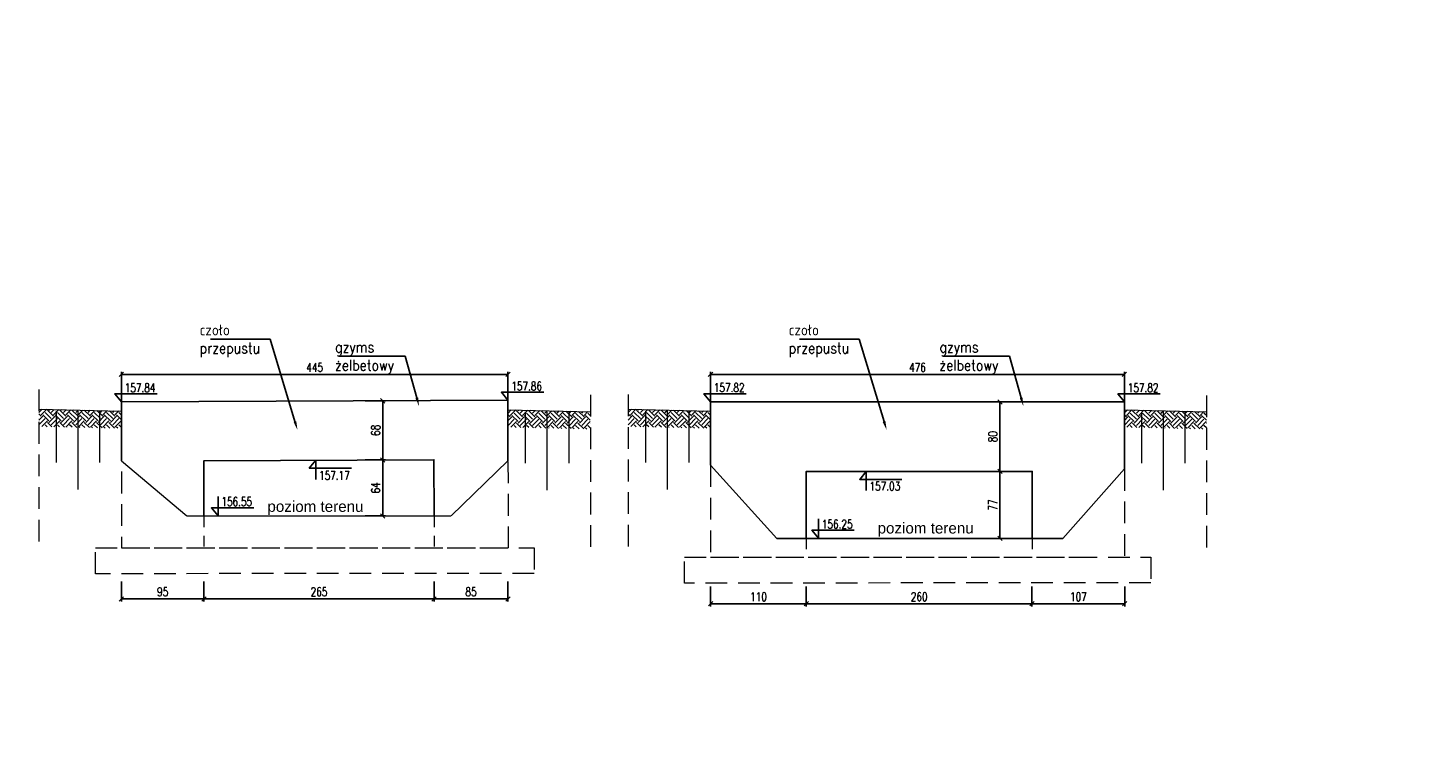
# Model space of a CAD drawing. Header units: metres. Extents: x 0 to 7483564, y 0 to 5680766.
# Tile 20 of 34: x 7482708.76 to 7482724.87, y 5680536.07 to 5680544.43. Entities that reach past the tile are written whole.
import ezdxf
from ezdxf import colors
from ezdxf.entities.mleader import LeaderData, LeaderLine
from ezdxf.enums import TextEntityAlignment as Align
from ezdxf.math import Vec2, Vec3

# ---------------------------------------------------------------- set-up
doc = ezdxf.new("R2010")
doc.units = ezdxf.units.M
doc.header["$PDSIZE"] = 1
doc.linetypes.add('DGN Style 4', pattern=[0.051488, 0.025744, -0.012872, 0, -0.012872])
doc.linetypes.add('HIDDEN', pattern=[0.375, 0.25, -0.125])
for name, color, linetype in [('__STYL_RZĘDNE', 4, 'Continuous'), ('_STYL_KONS_', 4, 'Continuous'), ('_STYL_OPISY', 7, 'Continuous'), ('_STYL_WYMIARY', 7, 'Continuous')]:
    doc.layers.add(name, color=color, linetype=linetype)
for name, color, linetype, lineweight in [('_STYL_HATCH', 7, 'Continuous', 0), ('_STYL_KONS_CIENKIE', 5, 'Continuous', 0), ('_STYL_OPIS', 7, 'Continuous', 0), ('_STYL_TEREN', 4, 'Continuous', 0), ('Osie', 7, 'DGN Style 4', 0)]:
    doc.layers.add(name, color=color, linetype=linetype, lineweight=lineweight)
doc.styles.add('opis_1_50cm', font='arial.ttf', dxfattribs={"height": 12.5})
doc.styles.add('Romans', font='Romans.shx', dxfattribs={"width": 0.75})
doc.styles.get("Standard").update_dxf_attribs({"font": 'romans.shx', "width": 0.75})
doc.dimstyles.new('1-50', dxfattribs={"dimscale": 0.05, "dimtxt": 2, "dimasz": 1, "dimexe": 0.625, "dimexo": 0.625, "dimtad": 1, "dimdec": 0, "dimlfac": 100, "dimzin": 1, "dimtxsty": 'Standard', "dimblk": 'OBLIQUE', "dimcen": 1, "dimclrd": 256, "dimclre": 256, "dimclrt": 4, "dimadec": 0, "dimazin": 0, "dimtfac": 1, "dimtdec": 0, "dimtmove": 1, "dimatfit": 2, "dimfxl": 0, "dimtzin": 1, "dimarcsym": 0})

# ---------------------------------------------------------------- blocks, each defined once
blk = doc.blocks.new('_Oblique')
at = {"color": 0, "linetype": 'ByBlock', "lineweight": -2}
blk.add_line((-0.5, -0.5), (0.5, 0.5), dxfattribs=at)
blk = doc.blocks.new('*D24')
at = {"layer": '_STYL_WYMIARY', "lineweight": -2, "transparency": 16777216}
for p, q in [((7482713.433, 5680538.063), (7482713.433, 5680537.832)), ((7482714.283, 5680538.063), (7482714.283, 5680537.832)), ((7482713.433, 5680537.863), (7482714.283, 5680537.863))]:
    blk.add_line(p, q, dxfattribs=at)
at = {"layer": 'Defpoints', "color": 0, "transparency": 16777216}
for p in [(7482713.433, 5680538.117), (7482714.283, 5680538.104), (7482714.283, 5680537.863)]:
    blk.add_point(p, dxfattribs=at)
at = {"layer": '_STYL_WYMIARY', "lineweight": -2, "transparency": 16777216, "xscale": 0.05, "yscale": 0.05, "zscale": 0.05, "rotation": 180}
blk.add_blockref('_Oblique', (7482713.433, 5680537.863), dxfattribs=at)
at = {"layer": '_STYL_WYMIARY', "lineweight": -2, "transparency": 16777216, "xscale": 0.05, "yscale": 0.05, "zscale": 0.05}
blk.add_blockref('_Oblique', (7482714.283, 5680537.863), dxfattribs=at)
at = {"layer": '_STYL_WYMIARY', "color": 4, "transparency": 16777216, "insert": (7482713.858, 5680537.945), "char_height": 0.1, "attachment_point": 5}
blk.add_mtext('85', dxfattribs=at)
blk = doc.blocks.new('*D25')
at = {"layer": '_STYL_WYMIARY', "lineweight": -2, "transparency": 16777216}
for p, q in [((7482710.783, 5680538.032), (7482710.783, 5680537.832)), ((7482713.433, 5680538.032), (7482713.433, 5680537.832)), ((7482710.783, 5680537.863), (7482713.433, 5680537.863))]:
    blk.add_line(p, q, dxfattribs=at)
at = {"layer": 'Defpoints', "color": 0, "transparency": 16777216}
for p in [(7482710.783, 5680538.063), (7482713.433, 5680538.063), (7482713.433, 5680537.863)]:
    blk.add_point(p, dxfattribs=at)
at = {"layer": '_STYL_WYMIARY', "lineweight": -2, "transparency": 16777216, "xscale": 0.05, "yscale": 0.05, "zscale": 0.05, "rotation": 180}
blk.add_blockref('_Oblique', (7482710.783, 5680537.863), dxfattribs=at)
at = {"layer": '_STYL_WYMIARY', "lineweight": -2, "transparency": 16777216, "xscale": 0.05, "yscale": 0.05, "zscale": 0.05}
blk.add_blockref('_Oblique', (7482713.433, 5680537.863), dxfattribs=at)
at = {"layer": '_STYL_WYMIARY', "color": 4, "transparency": 16777216, "insert": (7482712.108, 5680537.945), "char_height": 0.1, "attachment_point": 5}
blk.add_mtext('265', dxfattribs=at)
blk = doc.blocks.new('*D26')
at = {"layer": '_STYL_WYMIARY', "lineweight": -2, "transparency": 16777216}
for p, q in [((7482709.834, 5680538.063), (7482709.834, 5680537.832)), ((7482710.783, 5680538.063), (7482710.783, 5680537.832)), ((7482709.834, 5680537.863), (7482710.783, 5680537.863))]:
    blk.add_line(p, q, dxfattribs=at)
at = {"layer": 'Defpoints', "color": 0, "transparency": 16777216}
for p in [(7482709.834, 5680538.117), (7482710.783, 5680538.104), (7482710.783, 5680537.863)]:
    blk.add_point(p, dxfattribs=at)
at = {"layer": '_STYL_WYMIARY', "lineweight": -2, "transparency": 16777216, "xscale": 0.05, "yscale": 0.05, "zscale": 0.05, "rotation": 180}
blk.add_blockref('_Oblique', (7482709.834, 5680537.863), dxfattribs=at)
at = {"layer": '_STYL_WYMIARY', "lineweight": -2, "transparency": 16777216, "xscale": 0.05, "yscale": 0.05, "zscale": 0.05}
blk.add_blockref('_Oblique', (7482710.783, 5680537.863), dxfattribs=at)
at = {"layer": '_STYL_WYMIARY', "color": 4, "transparency": 16777216, "insert": (7482710.309, 5680537.945), "char_height": 0.1, "attachment_point": 5}
blk.add_mtext('95', dxfattribs=at)
blk = doc.blocks.new('*D27')
at = {"layer": '_STYL_WYMIARY', "lineweight": -2, "transparency": 16777216}
for p, q in [((7482712.641, 5680540.141), (7482712.872, 5680540.141)), ((7482712.841, 5680539.461), (7482712.841, 5680540.141)), ((7482712.641, 5680539.461), (7482712.872, 5680539.461))]:
    blk.add_line(p, q, dxfattribs=at)
at = {"layer": 'Defpoints', "color": 0, "transparency": 16777216}
for p in [(7482712.6, 5680540.141), (7482712.841, 5680540.141), (7482712.607, 5680539.461)]:
    blk.add_point(p, dxfattribs=at)
at = {"layer": '_STYL_WYMIARY', "lineweight": -2, "transparency": 16777216, "xscale": 0.05, "yscale": 0.05, "zscale": 0.05}
for p, rotation in [((7482712.841, 5680540.141), 90), ((7482712.841, 5680539.461), 270)]:
    blk.add_blockref('_Oblique', p, dxfattribs=dict(at, rotation=rotation))
at = {"layer": '_STYL_WYMIARY', "color": 4, "transparency": 16777216, "insert": (7482712.76, 5680539.801), "char_height": 0.1, "attachment_point": 5, "rotation": 90}
blk.add_mtext('68', dxfattribs=at)
blk = doc.blocks.new('*D28')
at = {"layer": '_STYL_WYMIARY', "lineweight": -2, "transparency": 16777216}
for p, q in [((7482712.641, 5680539.461), (7482712.872, 5680539.461)), ((7482712.841, 5680538.818), (7482712.841, 5680539.461)), ((7482712.641, 5680538.818), (7482712.872, 5680538.818))]:
    blk.add_line(p, q, dxfattribs=at)
at = {"layer": 'Defpoints', "color": 0, "transparency": 16777216}
for p in [(7482712.6, 5680539.461), (7482712.841, 5680539.461), (7482712.607, 5680538.818)]:
    blk.add_point(p, dxfattribs=at)
at = {"layer": '_STYL_WYMIARY', "lineweight": -2, "transparency": 16777216, "xscale": 0.05, "yscale": 0.05, "zscale": 0.05}
for p, rotation in [((7482712.841, 5680539.461), 90), ((7482712.841, 5680538.818), 270)]:
    blk.add_blockref('_Oblique', p, dxfattribs=dict(at, rotation=rotation))
at = {"layer": '_STYL_WYMIARY', "color": 4, "transparency": 16777216, "insert": (7482712.76, 5680539.14), "char_height": 0.1, "attachment_point": 5, "rotation": 90}
blk.add_mtext('64', dxfattribs=at)
blk = doc.blocks.new('*D29')
at = {"layer": '_STYL_WYMIARY', "lineweight": -2, "transparency": 16777216}
for p, q in [((7482709.833, 5680540.255), (7482709.833, 5680540.476)), ((7482714.283, 5680540.445), (7482709.833, 5680540.445)), ((7482714.283, 5680540.245), (7482714.283, 5680540.476))]:
    blk.add_line(p, q, dxfattribs=at)
at = {"layer": 'Defpoints', "color": 0, "transparency": 16777216}
for p in [(7482709.833, 5680540.445), (7482709.833, 5680540.224), (7482714.283, 5680540.16)]:
    blk.add_point(p, dxfattribs=at)
at = {"layer": '_STYL_WYMIARY', "lineweight": -2, "transparency": 16777216, "xscale": 0.05, "yscale": 0.05, "zscale": 0.05, "rotation": 180}
blk.add_blockref('_Oblique', (7482709.833, 5680540.445), dxfattribs=at)
at = {"layer": '_STYL_WYMIARY', "lineweight": -2, "transparency": 16777216, "xscale": 0.05, "yscale": 0.05, "zscale": 0.05}
blk.add_blockref('_Oblique', (7482714.283, 5680540.445), dxfattribs=at)
at = {"layer": '_STYL_WYMIARY', "color": 4, "transparency": 16777216, "insert": (7482712.058, 5680540.526), "char_height": 0.1, "attachment_point": 5}
blk.add_mtext('445', dxfattribs=at)
blk = doc.blocks.new('*D30')
at = {"layer": '_STYL_WYMIARY', "lineweight": -2, "transparency": 16777216}
for p, q in [((7482720.314, 5680538.007), (7482720.314, 5680537.776)), ((7482721.381, 5680538.007), (7482721.381, 5680537.776)), ((7482720.314, 5680537.807), (7482721.381, 5680537.807))]:
    blk.add_line(p, q, dxfattribs=at)
at = {"layer": 'Defpoints', "color": 0, "transparency": 16777216}
for p in [(7482720.314, 5680538.06), (7482721.381, 5680538.048), (7482721.381, 5680537.807)]:
    blk.add_point(p, dxfattribs=at)
at = {"layer": '_STYL_WYMIARY', "lineweight": -2, "transparency": 16777216, "xscale": 0.05, "yscale": 0.05, "zscale": 0.05, "rotation": 180}
blk.add_blockref('_Oblique', (7482720.314, 5680537.807), dxfattribs=at)
at = {"layer": '_STYL_WYMIARY', "lineweight": -2, "transparency": 16777216, "xscale": 0.05, "yscale": 0.05, "zscale": 0.05}
blk.add_blockref('_Oblique', (7482721.381, 5680537.807), dxfattribs=at)
at = {"layer": '_STYL_WYMIARY', "color": 4, "transparency": 16777216, "insert": (7482720.848, 5680537.888), "char_height": 0.1, "attachment_point": 5}
blk.add_mtext('107', dxfattribs=at)
blk = doc.blocks.new('*D31')
at = {"layer": '_STYL_WYMIARY', "lineweight": -2, "transparency": 16777216}
for p, q in [((7482717.717, 5680537.976), (7482717.717, 5680537.776)), ((7482720.314, 5680537.976), (7482720.314, 5680537.776)), ((7482717.717, 5680537.807), (7482720.314, 5680537.807))]:
    blk.add_line(p, q, dxfattribs=at)
at = {"layer": 'Defpoints', "color": 0, "transparency": 16777216}
for p in [(7482717.717, 5680538.007), (7482720.314, 5680538.007), (7482720.314, 5680537.807)]:
    blk.add_point(p, dxfattribs=at)
at = {"layer": '_STYL_WYMIARY', "lineweight": -2, "transparency": 16777216, "xscale": 0.05, "yscale": 0.05, "zscale": 0.05, "rotation": 180}
blk.add_blockref('_Oblique', (7482717.717, 5680537.807), dxfattribs=at)
at = {"layer": '_STYL_WYMIARY', "lineweight": -2, "transparency": 16777216, "xscale": 0.05, "yscale": 0.05, "zscale": 0.05}
blk.add_blockref('_Oblique', (7482720.314, 5680537.807), dxfattribs=at)
at = {"layer": '_STYL_WYMIARY', "color": 4, "transparency": 16777216, "insert": (7482719.016, 5680537.888), "char_height": 0.1, "attachment_point": 5}
blk.add_mtext('260', dxfattribs=at)
blk = doc.blocks.new('*D32')
at = {"layer": '_STYL_WYMIARY', "lineweight": -2, "transparency": 16777216}
for p, q in [((7482716.615, 5680538.007), (7482716.615, 5680537.776)), ((7482717.717, 5680538.007), (7482717.717, 5680537.776)), ((7482716.615, 5680537.807), (7482717.717, 5680537.807))]:
    blk.add_line(p, q, dxfattribs=at)
at = {"layer": 'Defpoints', "color": 0, "transparency": 16777216}
for p in [(7482716.615, 5680538.06), (7482717.717, 5680538.048), (7482717.717, 5680537.807)]:
    blk.add_point(p, dxfattribs=at)
at = {"layer": '_STYL_WYMIARY', "lineweight": -2, "transparency": 16777216, "xscale": 0.05, "yscale": 0.05, "zscale": 0.05, "rotation": 180}
blk.add_blockref('_Oblique', (7482716.615, 5680537.807), dxfattribs=at)
at = {"layer": '_STYL_WYMIARY', "lineweight": -2, "transparency": 16777216, "xscale": 0.05, "yscale": 0.05, "zscale": 0.05}
blk.add_blockref('_Oblique', (7482717.717, 5680537.807), dxfattribs=at)
at = {"layer": '_STYL_WYMIARY', "color": 4, "transparency": 16777216, "insert": (7482717.166, 5680537.888), "char_height": 0.1, "attachment_point": 5}
blk.add_mtext('110', dxfattribs=at)
blk = doc.blocks.new('*D33')
at = {"layer": '_STYL_WYMIARY', "lineweight": -2, "transparency": 16777216}
for p, q in [((7482719.746, 5680540.128), (7482719.977, 5680540.128)), ((7482719.946, 5680539.329), (7482719.946, 5680540.128)), ((7482719.752, 5680539.329), (7482719.977, 5680539.329))]:
    blk.add_line(p, q, dxfattribs=at)
at = {"layer": 'Defpoints', "color": 0, "transparency": 16777216}
for p in [(7482719.705, 5680540.128), (7482719.946, 5680540.128), (7482719.72, 5680539.329)]:
    blk.add_point(p, dxfattribs=at)
at = {"layer": '_STYL_WYMIARY', "lineweight": -2, "transparency": 16777216, "xscale": 0.05, "yscale": 0.05, "zscale": 0.05}
for p, rotation in [((7482719.946, 5680540.128), 90), ((7482719.946, 5680539.329), 270)]:
    blk.add_blockref('_Oblique', p, dxfattribs=dict(at, rotation=rotation))
at = {"layer": '_STYL_WYMIARY', "color": 4, "transparency": 16777216, "insert": (7482719.864, 5680539.728), "char_height": 0.1, "attachment_point": 5, "rotation": 90}
blk.add_mtext('80', dxfattribs=at)
blk = doc.blocks.new('*D34')
at = {"layer": '_STYL_WYMIARY', "lineweight": -2, "transparency": 16777216}
for p, q in [((7482719.746, 5680539.33), (7482719.977, 5680539.33)), ((7482719.946, 5680538.559), (7482719.946, 5680539.33)), ((7482719.768, 5680538.559), (7482719.977, 5680538.559))]:
    blk.add_line(p, q, dxfattribs=at)
at = {"layer": 'Defpoints', "color": 0, "transparency": 16777216}
for p in [(7482719.705, 5680539.33), (7482719.946, 5680539.33), (7482719.737, 5680538.559)]:
    blk.add_point(p, dxfattribs=at)
at = {"layer": '_STYL_WYMIARY', "lineweight": -2, "transparency": 16777216, "xscale": 0.05, "yscale": 0.05, "zscale": 0.05}
for p, rotation in [((7482719.946, 5680539.33), 90), ((7482719.946, 5680538.559), 270)]:
    blk.add_blockref('_Oblique', p, dxfattribs=dict(at, rotation=rotation))
at = {"layer": '_STYL_WYMIARY', "color": 4, "transparency": 16777216, "insert": (7482719.864, 5680538.944), "char_height": 0.1, "attachment_point": 5, "rotation": 90}
blk.add_mtext('77', dxfattribs=at)
blk = doc.blocks.new('*D35')
at = {"layer": '_STYL_WYMIARY', "lineweight": -2, "transparency": 16777216}
for p, q in [((7482716.614, 5680540.255), (7482716.614, 5680540.476)), ((7482721.378, 5680540.445), (7482716.614, 5680540.445)), ((7482721.378, 5680540.245), (7482721.378, 5680540.476))]:
    blk.add_line(p, q, dxfattribs=at)
at = {"layer": 'Defpoints', "color": 0, "transparency": 16777216}
for p in [(7482716.614, 5680540.445), (7482716.614, 5680540.224), (7482721.378, 5680540.151)]:
    blk.add_point(p, dxfattribs=at)
at = {"layer": '_STYL_WYMIARY', "lineweight": -2, "transparency": 16777216, "xscale": 0.05, "yscale": 0.05, "zscale": 0.05, "rotation": 180}
blk.add_blockref('_Oblique', (7482716.614, 5680540.445), dxfattribs=at)
at = {"layer": '_STYL_WYMIARY', "lineweight": -2, "transparency": 16777216, "xscale": 0.05, "yscale": 0.05, "zscale": 0.05}
blk.add_blockref('_Oblique', (7482721.378, 5680540.445), dxfattribs=at)
at = {"layer": '_STYL_WYMIARY', "color": 4, "transparency": 16777216, "insert": (7482718.996, 5680540.526), "char_height": 0.1, "attachment_point": 5}
blk.add_mtext('476', dxfattribs=at)

msp = doc.modelspace()

# ---------------------------------------------------------------- hatches: boundary and pattern name
at = {"layer": '_STYL_HATCH', "transparency": 33554687}
h = msp.add_hatch(dxfattribs=at)
h.set_pattern_fill('EARTH', color=256, scale=0.4, angle=45)
h.set_pattern_definition([(45, (7482827.13922, 5680630.49073), (1e-17, 0.141421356), [0.1, -0.1]), (45, (7482827.1127, 5680630.51725), (1e-17, 0.141421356), [0.1, -0.1]), (45, (7482827.08619, 5680630.54376), (1e-17, 0.141421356), [0.1, -0.1]), (135, (7482827.08619, 5680630.56144), (-0.141421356, 3e-17), [0.1, -0.1]), (135, (7482827.1127, 5680630.58796), (-0.141421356, 3e-17), [0.1, -0.1]), (135, (7482827.13922, 5680630.61447), (-0.141421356, 3e-17), [0.1, -0.1])])
h.paths.add_polyline_path([(7482709.831, 5680540.024), (7482708.884, 5680540.046), (7482708.884, 5680539.846), (7482709.831, 5680539.824)])
h = msp.add_hatch(dxfattribs=at)
h.set_pattern_fill('EARTH', color=256, scale=0.4, angle=45)
h.set_pattern_definition([(45, (7482832.53819, 5680630.48264), (1e-17, 0.141421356), [0.1, -0.1]), (45, (7482832.51167, 5680630.50916), (1e-17, 0.141421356), [0.1, -0.1]), (45, (7482832.48516, 5680630.53567), (1e-17, 0.141421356), [0.1, -0.1]), (135, (7482832.48516, 5680630.55335), (-0.141421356, 3e-17), [0.1, -0.1]), (135, (7482832.51167, 5680630.57987), (-0.141421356, 3e-17), [0.1, -0.1]), (135, (7482832.53819, 5680630.60638), (-0.141421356, 3e-17), [0.1, -0.1])])
h.paths.add_polyline_path([(7482715.23, 5680540.016), (7482714.283, 5680540.038), (7482714.283, 5680539.838), (7482715.23, 5680539.816)])
h = msp.add_hatch(dxfattribs=at)
h.set_pattern_fill('EARTH', color=256, scale=0.4, angle=45)
h.set_pattern_definition([(45, (7482833.92008, 5680630.49073), (1e-17, 0.141421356), [0.1, -0.1]), (45, (7482833.89356, 5680630.51725), (1e-17, 0.141421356), [0.1, -0.1]), (45, (7482833.86705, 5680630.54376), (1e-17, 0.141421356), [0.1, -0.1]), (135, (7482833.86705, 5680630.56144), (-0.141421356, 3e-17), [0.1, -0.1]), (135, (7482833.89356, 5680630.58796), (-0.141421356, 3e-17), [0.1, -0.1]), (135, (7482833.92008, 5680630.61447), (-0.141421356, 3e-17), [0.1, -0.1])])
h.paths.add_polyline_path([(7482716.612, 5680540.024), (7482715.665, 5680540.046), (7482715.665, 5680539.846), (7482716.612, 5680539.824)])
h = msp.add_hatch(dxfattribs=at)
h.set_pattern_fill('EARTH', color=256, scale=0.4, angle=45)
h.set_pattern_definition([(45, (7482839.62905, 5680630.48264), (1e-17, 0.141421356), [0.1, -0.1]), (45, (7482839.60253, 5680630.50916), (1e-17, 0.141421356), [0.1, -0.1]), (45, (7482839.57602, 5680630.53567), (1e-17, 0.141421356), [0.1, -0.1]), (135, (7482839.57602, 5680630.55335), (-0.141421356, 3e-17), [0.1, -0.1]), (135, (7482839.60253, 5680630.57987), (-0.141421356, 3e-17), [0.1, -0.1]), (135, (7482839.62905, 5680630.60638), (-0.141421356, 3e-17), [0.1, -0.1])])
h.paths.add_polyline_path([(7482722.321, 5680540.016), (7482721.378, 5680540.038), (7482721.378, 5680539.838), (7482722.321, 5680539.816)])

# ---------------------------------------------------------------- linework, layer by layer
at = {"layer": '__STYL_RZĘDNE', "color": 4}
for points in [[(7482709.833, 5680540.35), (7482709.833, 5680540.128), (7482709.757, 5680540.22), (7482710.244, 5680540.22)], [(7482714.283, 5680540.37), (7482714.283, 5680540.148), (7482714.207, 5680540.24), (7482714.694, 5680540.24)], [(7482716.614, 5680540.352), (7482716.614, 5680540.13), (7482716.538, 5680540.222), (7482717.025, 5680540.222)], [(7482721.378, 5680540.35), (7482721.378, 5680540.128), (7482721.303, 5680540.22), (7482721.789, 5680540.22)], [(7482712.07, 5680539.236), (7482712.07, 5680539.458), (7482711.995, 5680539.367), (7482712.481, 5680539.367)], [(7482718.407, 5680539.108), (7482718.407, 5680539.33), (7482718.331, 5680539.238), (7482718.817, 5680539.238)], [(7482710.946, 5680539.04), (7482710.946, 5680538.818), (7482710.87, 5680538.91), (7482711.357, 5680538.91)], [(7482717.857, 5680538.782), (7482717.857, 5680538.56), (7482717.781, 5680538.652), (7482718.268, 5680538.652)]]:
    msp.add_lwpolyline(points, dxfattribs=at)
at = {"layer": '_STYL_KONS_'}
for p, q in [((7482709.833, 5680540.128), (7482714.283, 5680540.148)), ((7482709.833, 5680540.128), (7482709.833, 5680539.452)), ((7482714.283, 5680540.148), (7482714.283, 5680539.452)), ((7482716.614, 5680540.128), (7482721.378, 5680540.128)), ((7482716.614, 5680540.128), (7482716.614, 5680539.4)), ((7482721.378, 5680540.128), (7482721.378, 5680539.357)), ((7482717.377, 5680538.559), (7482720.671, 5680538.559))]:
    msp.add_line(p, q, dxfattribs=at)
at = {"layer": '_STYL_KONS_', "flags": 128}
for points in [[(7482710.783, 5680538.814), (7482710.783, 5680539.452), (7482713.43, 5680539.464), (7482713.433, 5680538.818)], [(7482717.717, 5680538.559), (7482717.717, 5680539.33), (7482720.317, 5680539.33), (7482720.317, 5680538.559)]]:
    msp.add_lwpolyline(points, dxfattribs=at)
at = {"layer": '_STYL_KONS_CIENKIE', "linetype": 'HIDDEN', "ltscale": 0.5}
for p, q in [((7482710.783, 5680538.814), (7482710.783, 5680538.452)), ((7482713.433, 5680538.814), (7482713.433, 5680538.452)), ((7482717.717, 5680538.559), (7482717.717, 5680538.343)), ((7482720.317, 5680538.559), (7482720.317, 5680538.355))]:
    msp.add_line(p, q, dxfattribs=at)
at = {"layer": '_STYL_KONS_CIENKIE', "linetype": 'HIDDEN'}
for points in [[(7482709.834, 5680539.327), (7482709.834, 5680538.452), (7482714.286, 5680538.452)], [(7482714.283, 5680539.445), (7482714.284, 5680538.452)], [(7482716.615, 5680539.4), (7482716.615, 5680538.344), (7482721.066, 5680538.344)], [(7482721.378, 5680539.357), (7482721.378, 5680538.344)]]:
    msp.add_lwpolyline(points, dxfattribs=at)
for points in [[(7482709.534, 5680538.452), (7482714.584, 5680538.452), (7482714.584, 5680538.156), (7482709.534, 5680538.152)], [(7482716.315, 5680538.344), (7482721.681, 5680538.344), (7482721.681, 5680538.048), (7482716.315, 5680538.044)]]:
    msp.add_lwpolyline(points, close=True, dxfattribs=at)
at = {"layer": '_STYL_TEREN', "color": 3}
for p, q in [((7482708.884, 5680540.046), (7482709.833, 5680540.024)), ((7482714.283, 5680540.038), (7482715.232, 5680540.016)), ((7482715.665, 5680540.046), (7482716.614, 5680540.024)), ((7482721.378, 5680540.038), (7482722.323, 5680540.016))]:
    msp.add_line(p, q, dxfattribs=at)
at = {"layer": '_STYL_TEREN', "color": 5}
for p, q in [((7482709.083, 5680540.024), (7482709.083, 5680539.431)), ((7482709.333, 5680540.024), (7482709.333, 5680539.122)), ((7482709.583, 5680540.024), (7482709.583, 5680539.431)), ((7482714.482, 5680540.016), (7482714.482, 5680539.423)), ((7482714.732, 5680540.016), (7482714.732, 5680539.114)), ((7482714.982, 5680540.016), (7482714.982, 5680539.423)), ((7482715.864, 5680540.024), (7482715.864, 5680539.431)), ((7482716.114, 5680540.024), (7482716.114, 5680539.122)), ((7482716.364, 5680540.024), (7482716.364, 5680539.431)), ((7482721.573, 5680540.016), (7482721.573, 5680539.423)), ((7482721.823, 5680540.016), (7482721.823, 5680539.114)), ((7482722.073, 5680540.016), (7482722.073, 5680539.423))]:
    msp.add_line(p, q, dxfattribs=at)
at = {"layer": '_STYL_TEREN'}
for p, q in [((7482709.833, 5680539.452), (7482710.587, 5680538.818)), ((7482714.283, 5680539.452), (7482713.629, 5680538.818)), ((7482716.614, 5680539.4), (7482717.377, 5680538.559)), ((7482721.378, 5680539.357), (7482720.671, 5680538.559)), ((7482710.591, 5680538.818), (7482713.625, 5680538.818))]:
    msp.add_line(p, q, dxfattribs=at)
at = {"layer": 'Osie', "color": 7, "linetype": 'HIDDEN'}
for p, q in [((7482708.884, 5680540.273), (7482708.884, 5680538.479)), ((7482715.232, 5680540.21), (7482715.232, 5680538.416)), ((7482715.665, 5680540.215), (7482715.665, 5680538.421)), ((7482722.323, 5680540.204), (7482722.323, 5680538.41))]:
    msp.add_line(p, q, dxfattribs=at)

# ---------------------------------------------------------------- texts
at = {"style": 'opis_1_50cm'}
for p in [(7482711.514, 5680538.864), (7482718.537, 5680538.615)]:
    msp.add_text('poziom terenu', height=0.125, rotation=0, dxfattribs=at).set_placement(p)
at = {"layer": '__STYL_RZĘDNE', "style": 'Romans', "width": 0.75}
for s, p in [('157.84', (7482710.048, 5680540.241)), ('157.86', (7482714.498, 5680540.261)), ('157.82', (7482716.829, 5680540.243)), ('157.82', (7482721.593, 5680540.241)), ('157.17', (7482712.285, 5680539.233)), ('157.03', (7482718.621, 5680539.11)), ('156.55', (7482711.161, 5680538.931)), ('156.25', (7482718.072, 5680538.673))]:
    msp.add_text(s, height=0.1, dxfattribs=at).set_placement(p, align=Align.CENTER)

# ---------------------------------------------------------------- dimensions: what is measured, and where the dimension line sits
at = {"layer": '_STYL_WYMIARY'}
for base, p1, p2, picture, middle in [((7482709.833, 5680540.445), (7482714.283, 5680540.16), (7482709.833, 5680540.224), '*D29', (7482712.058, 5680540.526)), ((7482716.614, 5680540.445), (7482721.378, 5680540.151), (7482716.614, 5680540.224), '*D35', (7482718.996, 5680540.526)), ((7482710.783, 5680537.863), (7482709.834, 5680538.117), (7482710.783, 5680538.104), '*D26', (7482710.309, 5680537.945)), ((7482713.433, 5680537.863), (7482710.783, 5680538.063), (7482713.433, 5680538.063), '*D25', (7482712.108, 5680537.945)), ((7482714.283, 5680537.863), (7482713.433, 5680538.117), (7482714.283, 5680538.104), '*D24', (7482713.858, 5680537.945)), ((7482717.717, 5680537.807), (7482716.615, 5680538.06), (7482717.717, 5680538.048), '*D32', (7482717.166, 5680537.888)), ((7482721.381, 5680537.807), (7482720.314, 5680538.06), (7482721.381, 5680538.048), '*D30', (7482720.848, 5680537.888)), ((7482720.314, 5680537.807), (7482717.717, 5680538.007), (7482720.314, 5680538.007), '*D31', (7482719.016, 5680537.888))]:
    dim = msp.add_linear_dim(base=base, p1=p1, p2=p2, dimstyle='1-50', dxfattribs=at)
    dim.commit()
    dim.dimension.update_dxf_attribs({"geometry": picture, "text_midpoint": middle})
for base, p1, p2, picture, middle in [((7482712.841, 5680540.141), (7482712.607, 5680539.461), (7482712.6, 5680540.141), '*D27', (7482712.76, 5680539.801)), ((7482719.946, 5680540.128), (7482719.72, 5680539.329), (7482719.705, 5680540.128), '*D33', (7482719.864, 5680539.728)), ((7482712.841, 5680539.461), (7482712.607, 5680538.818), (7482712.6, 5680539.461), '*D28', (7482712.76, 5680539.14)), ((7482719.946, 5680539.33), (7482719.737, 5680538.559), (7482719.705, 5680539.33), '*D34', (7482719.864, 5680538.944))]:
    dim = msp.add_linear_dim(base=base, p1=p1, p2=p2, angle=90, dimstyle='1-50', dxfattribs=at)
    dim.commit()
    dim.dimension.update_dxf_attribs({"geometry": picture, "text_midpoint": middle})

# ---------------------------------------------------------------- leaders
at = {"layer": '_STYL_OPIS', "color": 5}
ml = msp.add_multileader_mtext('Standard', dxfattribs=at)
ml.set_content('{\\W0.85;czoło\\Pprzepustu}', color=5, style='Romans')
ml.set_leader_properties()
ml.build(insert=Vec2(0, 0))
ml.multileader.update_dxf_attribs({"text_left_attachment_type": 6, "text_right_attachment_type": 6, "dogleg_length": 0.0368, "arrow_head_size": 0.1})
ctx = ml.context
ctx.base_point, ctx.char_height, ctx.arrow_head_size, ctx.landing_gap_size, ctx.plane_origin = Vec3(7482710.694, 5680540.852), 0.125, 0.1, 0.04, Vec3(7482710.766, 5680540.983)
ctx.left_attachment, ctx.right_attachment = 6, 6
notes = []
notes.append((ctx, [(0, (1, 1, 0), (7482711.544, 5680540.852), (-1, 0), 0.0368, [(0, [(7482711.86, 5680539.807)], 0, [])])]))
ctx.mtext.insert, ctx.mtext.flow_direction = Vec3(7482710.734, 5680541.019), 5
ml = msp.add_multileader_mtext('Standard', dxfattribs=at)
ml.set_content('{\\W0.85;czoło\\Pprzepustu}', color=5, style='Romans')
ml.set_leader_properties()
ml.build(insert=Vec2(0, 0))
ml.multileader.update_dxf_attribs({"text_left_attachment_type": 6, "text_right_attachment_type": 6, "dogleg_length": 0.0368, "arrow_head_size": 0.1})
ctx = ml.context
ctx.base_point, ctx.char_height, ctx.arrow_head_size, ctx.landing_gap_size, ctx.plane_origin = Vec3(7482717.474, 5680540.852), 0.125, 0.1, 0.04, Vec3(7482717.547, 5680540.983)
ctx.left_attachment, ctx.right_attachment = 6, 6
notes.append((ctx, [(0, (1, 1, 0), (7482718.325, 5680540.852), (-1, 0), 0.0368, [(0, [(7482718.641, 5680539.807)], 0, [])])]))
ctx.mtext.insert, ctx.mtext.flow_direction = Vec3(7482717.514, 5680541.019), 5
ml = msp.add_multileader_mtext('Standard', dxfattribs=at)
ml.set_content('{\\W0.85;gzyms\\Pżelbetowy}', color=5, style='Romans')
ml.set_leader_properties()
ml.build(insert=Vec2(0, 0))
ml.multileader.update_dxf_attribs({"text_left_attachment_type": 6, "text_right_attachment_type": 6, "dogleg_length": 0.0368, "arrow_head_size": 0.1})
ctx = ml.context
ctx.base_point, ctx.char_height, ctx.arrow_head_size, ctx.landing_gap_size, ctx.plane_origin = Vec3(7482712.253, 5680540.655), 0.125, 0.1, 0.04, Vec3(7482712.086, 5680540.983)
ctx.left_attachment, ctx.right_attachment = 6, 6
notes.append((ctx, [(0, (1, 1, 0), (7482713.099, 5680540.655), (-1, 0), 0.0368, [(0, [(7482713.26, 5680540.079)], 0, [])])]))
ctx.mtext.insert, ctx.mtext.flow_direction = Vec3(7482712.293, 5680540.822), 5
ml = msp.add_multileader_mtext('Standard', dxfattribs=at)
ml.set_content('{\\W0.85;gzyms\\Pżelbetowy}', color=5, style='Romans')
ml.set_leader_properties()
ml.build(insert=Vec2(0, 0))
ml.multileader.update_dxf_attribs({"text_left_attachment_type": 6, "text_right_attachment_type": 6, "dogleg_length": 0.0368, "arrow_head_size": 0.1})
ctx = ml.context
ctx.base_point, ctx.char_height, ctx.arrow_head_size, ctx.landing_gap_size, ctx.plane_origin = Vec3(7482719.209, 5680540.655), 0.125, 0.1, 0.04, Vec3(7482719.042, 5680540.983)
ctx.left_attachment, ctx.right_attachment = 6, 6
notes.append((ctx, [(0, (1, 1, 0), (7482720.055, 5680540.655), (-1, 0), 0.0368, [(0, [(7482720.216, 5680540.079)], 0, [])])]))
ctx.mtext.insert, ctx.mtext.flow_direction = Vec3(7482719.249, 5680540.822), 5
at = {"layer": '_STYL_OPISY', "linetype": 'Continuous'}
ml = msp.add_multileader_mtext('Standard', dxfattribs=at)
ml.set_content('{\\fArial|b0|i0|c238|p34;\\W0.95;DW807}', color=256)
ml.set_leader_properties(linetype='Continuous')
ml.build(insert=Vec2(0, 0))
ml.multileader.update_dxf_attribs({"text_right_attachment_type": 6, "dogleg_length": 0.36, "arrow_head_size": 0.0933})
ctx = ml.context
ctx.base_point, ctx.char_height, ctx.arrow_head_size, ctx.landing_gap_size, ctx.plane_origin, ctx.plane_x_axis, ctx.plane_y_axis = Vec3(7483394.022, 5680542.596), 0.7776, 0.0933, 0.0467, Vec3(7483383.833, 5680546.235), Vec3(0.898072, 0.439848), Vec3(-0.439848, 0.898072)
ctx.right_attachment, ctx.text_align_type = 6, 2
notes.append((ctx, [(0, (0, 0, 0), (0, 0), (1, 0), 1, [])]))
ctx.mtext.insert, ctx.mtext.text_direction, ctx.mtext.rotation, ctx.mtext.alignment, ctx.mtext.flow_direction = Vec3(7483396.867, 5680544.429), Vec3(0.898072, 0.439848), 0.455429, 3, 5
ml = msp.add_multileader_mtext('Standard', dxfattribs=at)
ml.set_content('{\\fArial|b0|i0|c238|p34;\\W0.95;GARWOLIN}', color=256)
ml.set_leader_properties(linetype='Continuous')
ml.build(insert=Vec2(0, 0))
ml.multileader.update_dxf_attribs({"text_right_attachment_type": 6, "dogleg_length": 0.36, "arrow_head_size": 0.072})
ctx = ml.context
ctx.base_point, ctx.char_height, ctx.arrow_head_size, ctx.landing_gap_size, ctx.plane_origin, ctx.plane_x_axis, ctx.plane_y_axis = Vec3(7483394.908, 5680540.608), 0.6, 0.072, 0.036, Vec3(7483387.091, 5680543.699), Vec3(0.91515, 0.403114), Vec3(-0.403114, 0.91515)
ctx.right_attachment, ctx.text_align_type = 6, 2
notes.append((ctx, [(0, (0, 0, 0), (0, 0), (1, 0), 1, [])]))
ctx.mtext.insert, ctx.mtext.text_direction, ctx.mtext.rotation, ctx.mtext.alignment, ctx.mtext.flow_direction = Vec3(7483398.687, 5680542.606), Vec3(0.91515, 0.403114), 0.414917, 3, 5
for ctx, leaders in notes:
    for number, flags, end, landing, length, lines in leaders:
        leader = LeaderData()
        leader.index, (leader.has_last_leader_line, leader.has_dogleg_vector, leader.attachment_direction) = number, flags
        leader.last_leader_point, leader.dogleg_vector, leader.dogleg_length = Vec3(end), Vec3(landing), length
        for number, points, colour, breaks in lines:
            line = LeaderLine()
            line.index, line.vertices, line.color, line.breaks = number, Vec3.list(points), colors.encode_raw_color(colour), breaks
            leader.lines.append(line)
        ctx.leaders.append(leader)

doc.saveas('drawing.dxf')
